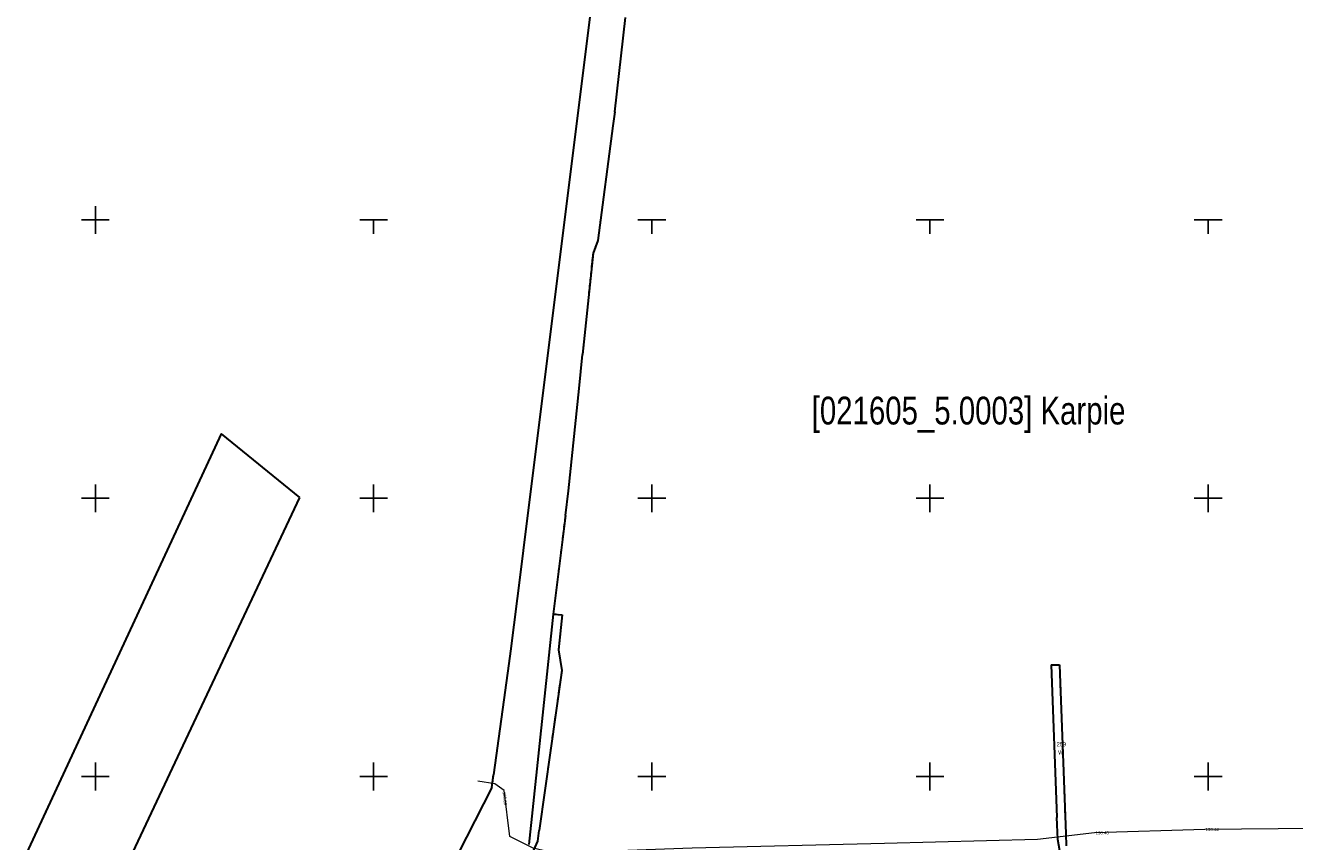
# Model space of a CAD drawing. Header units: metres. Extents: x 5548743 to 5556416, y 5707500 to 5714000.
# Tile 34 of 203: x 5551175 to 5551631, y 5711777 to 5712070. Entities that reach past the tile are written whole.
import ezdxf
from ezdxf.enums import TextEntityAlignment as Align

# ---------------------------------------------------------------- set-up
doc = ezdxf.new("R2010")
doc.units = ezdxf.units.M
doc.header["$MEASUREMENT"] = 0
doc.linetypes.add('1.5_0.75', pattern=[2.25, 1.5, -0.75])
doc.linetypes.add('219-1000', pattern=[0])
doc.layers.get('0').update_dxf_attribs({"color": 2, "linetype": 'CONTINUOUS', "lineweight": 5})
for name, color, linetype in [('208-opis obrębu', 7, 'CONTINUOUS'), ('210-oznaczenie konturu użytku gruntowego', 7, 'CONTINUOUS'), ('211-numer działki ewidencyjnej', 7, 'CONTINUOUS'), ('217-kontur klasyfikacyjny', 7, 'CONTINUOUS'), ('218-kontur użytku gruntowego', 7, 'CONTINUOUS'), ('219-działka ewidencyjna', 7, 'CONTINUOUS'), ('przewód kanalizacyjny', 7, 'CONTINUOUS'), ('rzedna', 7, 'CONTINUOUS'), ('rzedna-Atr2', 7, 'CONTINUOUS'), ('Wstawianie ramki sekcyjnej z opisem', 7, 'CONTINUOUS')]:
    doc.layers.add(name, color=color, linetype=linetype)
doc.styles.get("Standard").update_dxf_attribs({"font": 'Working1250', "width": 0.75})

# ---------------------------------------------------------------- blocks, each defined once
blk = doc.blocks.new('PW01')
at = {"linetype": 'Continuous', "lineweight": 13}
h = blk.add_hatch(color=0, dxfattribs=at)
edge = h.paths.add_edge_path()
edge.add_arc((0, 0), 0.18, 0, 360)
blk = doc.blocks.new('RAMKA1000K')
at = {"color": 0}
for p, q in [((0, 495), (0, 500)), ((0, 500), (5, 500)), ((95, 500), (105, 500)), ((100, 495), (100, 500)), ((195, 500), (205, 500)), ((200, 495), (200, 500)), ((295, 500), (305, 500)), ((300, 495), (300, 500)), ((395, 500), (405, 500)), ((400, 495), (400, 500)), ((795, 500), (800, 500)), ((800, 495), (800, 500)), ((0, 395), (0, 405)), ((100, 395), (100, 405)), ((200, 395), (200, 405)), ((300, 395), (300, 405)), ((400, 395), (400, 405)), ((800, 395), (800, 405)), ((0, 400), (5, 400)), ((95, 400), (105, 400)), ((195, 400), (205, 400)), ((295, 400), (305, 400)), ((395, 400), (405, 400)), ((795, 400), (800, 400)), ((0, 295), (0, 305)), ((100, 295), (100, 305)), ((200, 295), (200, 305)), ((300, 295), (300, 305)), ((400, 295), (400, 305)), ((800, 295), (800, 305)), ((0, 300), (5, 300)), ((95, 300), (105, 300)), ((195, 300), (205, 300)), ((295, 300), (305, 300)), ((395, 300), (405, 300)), ((795, 300), (800, 300)), ((800, 0), (800, 5)), ((795, 0), (800, 0))]:
    blk.add_line(p, q, dxfattribs=at)

msp = doc.modelspace()

# ---------------------------------------------------------------- linework, layer by layer
at = {"layer": '217-kontur klasyfikacyjny', "color": 3, "linetype": '1.5_0.75', "lineweight": 18, "flags": 128}
for points in [[(5551245.26, 5711923.17), (5551160.2, 5711740.45)], [(5551273.3, 5711900.29), (5551245.26, 5711923.17)], [(5551198.1, 5711740.39), (5551273.3, 5711900.29)]]:
    msp.add_lwpolyline(points, dxfattribs=at)
at = {"layer": '218-kontur użytku gruntowego', "color": 70, "linetype": '1.5_0.75', "lineweight": 18, "flags": 128}
for points in [[(5551379.35, 5712086.51), (5551353.74, 5711881.28)], [(5551386.67, 5712038.89), (5551390.53, 5712072.81)], [(5551386.05, 5712033.87), (5551386.67, 5712038.89)], [(5551380.61, 5711992.62), (5551386.05, 5712033.87)], [(5551378.88, 5711988.13), (5551380.61, 5711992.62)], [(5551375.1, 5711951.62), (5551378.88, 5711988.13)], [(5551373.84, 5711939.48), (5551375.1, 5711951.62)], [(5551370.02, 5711902.64), (5551373.84, 5711939.48)], [(5551245.26, 5711923.17), (5551160.2, 5711740.45)], [(5551273.3, 5711900.29), (5551245.26, 5711923.17)], [(5551368.93, 5711893.75), (5551370.02, 5711902.64)], [(5551198.1, 5711740.39), (5551273.3, 5711900.29)], [(5551364.6, 5711858.4), (5551368.93, 5711893.75)], [(5551353.74, 5711881.28), (5551352.64, 5711872.47)], [(5551352.64, 5711872.47), (5551351.58, 5711864.03)], [(5551351.58, 5711864.03), (5551349.26, 5711845.05)], [(5551364.6, 5711858.4), (5551355.84, 5711775.59)], [(5551355.84, 5711775.59), (5551364.6, 5711858.4)], [(5551367.83, 5711858.17), (5551364.6, 5711858.4)], [(5551366.44, 5711845.51), (5551367.83, 5711858.17)], [(5551349.26, 5711845.05), (5551348.66, 5711840.68)], [(5551367.62, 5711838.11), (5551366.44, 5711845.51)], [(5551348.66, 5711840.68), (5551343.14, 5711800.62)], [(5551359.55, 5711780.61), (5551367.62, 5711838.11)], [(5551546.56, 5711840.18), (5551543.56, 5711840.14)], [(5551543.56, 5711840.14), (5551545.91, 5711777.36)], [(5551548.83, 5711779.37), (5551546.56, 5711840.18)], [(5551343.14, 5711800.62), (5551342.5, 5711796.05)], [(5551342.5, 5711796.05), (5551321.11, 5711754.2)], [(5551359, 5711776.72), (5551359.55, 5711780.61)], [(5551545.91, 5711777.36), (5551558.23, 5711708)], [(5551548.99, 5711775.15), (5551548.83, 5711779.37)], [(5551326.91, 5711704.86), (5551359, 5711776.72)]]:
    msp.add_lwpolyline(points, dxfattribs=at)
at = {"layer": '219-działka ewidencyjna', "color": 94, "linetype": '219-1000', "lineweight": 30, "flags": 128}
for points in [[(5551379.35, 5712086.51), (5551353.74, 5711881.28)], [(5551386.67, 5712038.89), (5551390.53, 5712072.81)], [(5551386.67, 5712038.89), (5551386.05, 5712033.87)], [(5551386.05, 5712033.87), (5551380.61, 5711992.62)], [(5551380.61, 5711992.62), (5551378.88, 5711988.13)], [(5551378.88, 5711988.13), (5551375.1, 5711951.62)], [(5551373.84, 5711939.48), (5551375.1, 5711951.62)], [(5551370.02, 5711902.64), (5551373.84, 5711939.48)], [(5551245.26, 5711923.17), (5551160.2, 5711740.45)], [(5551245.26, 5711923.17), (5551273.3, 5711900.29)], [(5551368.93, 5711893.75), (5551370.02, 5711902.64)], [(5551273.3, 5711900.29), (5551198.1, 5711740.39)], [(5551368.93, 5711893.75), (5551364.6, 5711858.4)], [(5551353.74, 5711881.28), (5551352.64, 5711872.47)], [(5551352.64, 5711872.47), (5551351.58, 5711864.03)], [(5551351.58, 5711864.03), (5551349.26, 5711845.05)], [(5551364.6, 5711858.4), (5551355.84, 5711775.59)], [(5551364.6, 5711858.4), (5551367.83, 5711858.17)], [(5551367.83, 5711858.17), (5551366.44, 5711845.51)], [(5551349.26, 5711845.05), (5551348.66, 5711840.68)], [(5551366.44, 5711845.51), (5551367.62, 5711838.11)], [(5551348.66, 5711840.68), (5551343.14, 5711800.62)], [(5551367.62, 5711838.11), (5551359.55, 5711780.61)], [(5551543.56, 5711840.14), (5551546.56, 5711840.18)], [(5551543.56, 5711840.14), (5551545.6, 5711785.34)], [(5551546.56, 5711840.18), (5551548.83, 5711779.37)], [(5551342.5, 5711796.05), (5551343.14, 5711800.62)], [(5551342.5, 5711796.05), (5551321.11, 5711754.2)], [(5551545.91, 5711777.36), (5551545.6, 5711785.34)], [(5551359, 5711776.72), (5551359.55, 5711780.61)], [(5551558.23, 5711708), (5551545.91, 5711777.36)], [(5551548.83, 5711779.37), (5551548.99, 5711775.15)], [(5551326.91, 5711704.86), (5551359, 5711776.72)]]:
    msp.add_lwpolyline(points, dxfattribs=at)
at = {"layer": 'przewód kanalizacyjny', "color": 34, "linetype": 'Continuous', "lineweight": 18, "flags": 128}
msp.add_lwpolyline([(5551638.34, 5711781.36), (5551598.74, 5711781), (5551559.1, 5711779.73), (5551538.67, 5711777.4), (5551483.62, 5711775.92), (5551414.47, 5711774.28), (5551365.04, 5711772.52), (5551357.32, 5711774.29), (5551348.91, 5711778.46), (5551346.89, 5711795), (5551343.52, 5711797.39), (5551337.52, 5711798.38)], dxfattribs=at)

# ---------------------------------------------------------------- block references
at = {"layer": 'rzedna', "color": 34, "linetype": 'Continuous', "lineweight": 18}
for p in [(5551346.89, 5711795), (5551559.1, 5711779.73), (5551598.74, 5711781)]:
    msp.add_blockref('PW01', p, dxfattribs=at)
at = {"layer": 'Wstawianie ramki sekcyjnej z opisem', "color": 8, "linetype": 'Continuous', "lineweight": 5}
for p in [(5550400, 5712000), (5550400, 5712000), (5550400, 5712000), (5550400, 5712000), (5550400, 5711500), (5550400, 5711500), (5550400, 5711500), (5550400, 5711500), (5551200, 5711500), (5551200, 5711500), (5551200, 5711500), (5551200, 5711500)]:
    msp.add_blockref('RAMKA1000K', p, dxfattribs=at)

# ---------------------------------------------------------------- texts
at = {"layer": '208-opis obrębu', "color": 4, "linetype": 'Continuous', "lineweight": 35, "width": 0.79}
msp.add_text('[021605_5.0003] Karpie', height=10, dxfattribs=at).set_placement((5551457.48, 5711926.51))
at = {"layer": '210-oznaczenie konturu użytku gruntowego', "color": 70, "linetype": 'Continuous', "lineweight": 18, "width": 0.79}
msp.add_text('W', height=1.5, dxfattribs=at).set_placement((5551546.07, 5711807.9))
at = {"layer": '211-numer działki ewidencyjnej', "color": 94, "linetype": 'Continuous', "lineweight": 30, "width": 0.79}
msp.add_text('259', height=1.5, dxfattribs=at).set_placement((5551545.55, 5711810.87))
at = {"layer": 'rzedna-Atr2', "color": 34, "width": 0.9}
for s, rotation, p in [('129.86', 275.649, (5551346.95, 5711794.49)), ('130.40', 0.52, (5551559.54, 5711779.74)), ('130.44', 359.218, (5551599.06, 5711781))]:
    msp.add_text(s, height=1.125, rotation=rotation, dxfattribs=at).set_placement(p, align=Align.MIDDLE_LEFT)

doc.saveas('drawing.dxf')
